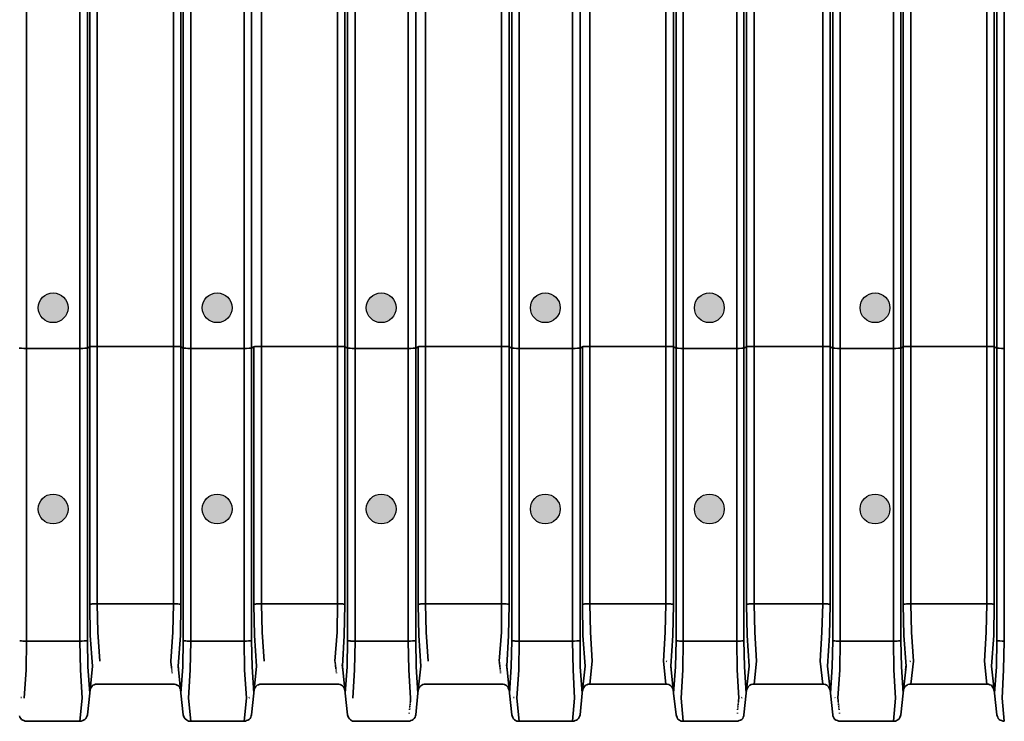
# Model space of a CAD drawing. Header units: millimetres. Extents: x -1661 to 8978, y 10537 to 15989.
# Tile 10 of 24: x 3819 to 5140, y 12669 to 13611. Entities that reach past the tile are written whole.
import ezdxf

# ---------------------------------------------------------------- set-up
doc = ezdxf.new("R2010")
doc.units = ezdxf.units.MM
doc.layers.add('2DH_OBV_z', color=250, linetype='Continuous', lineweight=30)
doc.layers.add('Eko_Wymiary', color=7, linetype='Continuous', lineweight=20)
doc.layers.add('C00-00-00-BLACK', color=7, linetype='Continuous')
doc.styles.get("Standard").update_dxf_attribs({"font": 'arial.ttf'})
doc.dimstyles.new('ISO-25', dxfattribs={"dimtxt": 2.5, "dimasz": 2.5, "dimexe": 1.25, "dimexo": 0.625, "dimtad": 1, "dimtxsty": 'Standard', "dimcen": 2.5, "dimadec": 0, "dimazin": 0, "dimtfac": 1, "dimtmove": 0, "dimatfit": 3, "dimfxl": 0, "dimarcsym": 0})

# ---------------------------------------------------------------- blocks, each defined once
blk = doc.blocks.new('*D138')
at = {"layer": 'Defpoints', "color": 0}
for p in [(4668, 15749.2), (7065.1, 15749.2), (6276.6, 12669.3)]:
    blk.add_point(p, dxfattribs=at)
at = {"layer": 'Eko_Wymiary', "color": 0, "lineweight": -2, "ltscale": 2}
for p, q in [((4668.6, 15749.2), (7066.3, 15749.2)), ((7065.1, 12719.3), (7065.1, 15699.2)), ((6277.2, 12669.3), (7066.3, 12669.3))]:
    blk.add_line(p, q, dxfattribs=at)
at = {"layer": 'Eko_Wymiary', "color": 0}
for points in [[(7073.4, 15699.2), (7056.8, 15699.2), (7065.1, 15749.2)], [(7056.8, 12719.3), (7073.4, 12719.3), (7065.1, 12669.3)]]:
    blk.add_solid(points, dxfattribs=at)
at = {"layer": 'Eko_Wymiary', "color": 0, "insert": (7034.6, 13472.7), "char_height": 50, "attachment_point": 5, "rotation": 90}
blk.add_mtext('3065', dxfattribs=at)
blk = doc.blocks.new('A$C31ED3315')
at = {"layer": 'C00-00-00-BLACK', "color": 7, "linetype": 'Continuous', "lineweight": 35}
for p, q in [((138.5, 1119.4), (138.5, 500.3)), ((210.1, 1119.4), (210.1, 500.3)), ((220.3, 1119), (220.3, 500.8)), ((223.7, 502.5), (223.7, 1117.3)), ((233.4, 1116.8), (233.4, 502.9)), ((335.5, 502.9), (335.5, 1116.8)), ((345.3, 1117.3), (345.3, 502.5)), ((348.7, 500.8), (348.7, 1119)), ((358.8, 1119.4), (358.8, 500.3)), ((430.4, 1119.4), (430.4, 500.3)), ((440.2, 1119), (440.2, 500.8)), ((453.7, 1116.8), (453.7, 502.9)), ((555.8, 502.9), (555.8, 1116.8)), ((565.6, 1117.3), (565.6, 502.5)), ((569, 500.8), (569, 1119)), ((579.1, 1119.4), (579.1, 500.3)), ((650.3, 500.3), (650.3, 1119.4)), ((660.5, 1119), (660.5, 500.8)), ((673.6, 1116.8), (673.6, 502.9)), ((775.7, 502.9), (775.7, 1116.8)), ((785.9, 1117.3), (785.9, 502.5)), ((789.3, 500.8), (789.3, 1119)), ((799, 1119.4), (799, 500.3)), ((870.6, 1119.4), (870.6, 500.3)), ((880.8, 1119), (880.8, 500.8)), ((893.9, 1116.8), (893.9, 502.9)), ((996, 1116.8), (996, 502.9)), ((1006.2, 1117.3), (1006.2, 502.5)), ((1009.6, 500.8), (1009.6, 1119)), ((1019.3, 1119.4), (1019.3, 500.3)), ((1090.9, 500.3), (1090.9, 1119.4)), ((1100.7, 1119), (1100.7, 500.8)), ((1104.1, 502.5), (1104.1, 1117.3)), ((1114.2, 502.9), (1114.2, 1116.8)), ((1206.2, 502.9), (1206.2, 1116.8)), ((1216.3, 502.5), (1216.3, 1117.3)), ((1219.7, 1119), (1219.7, 500.8)), ((1229.5, 500.3), (1229.5, 1119.4)), ((1301.1, 1119.4), (1301.1, 500.3)), ((1310.8, 500.8), (1310.8, 1119)), ((1314.2, 1117.3), (1314.2, 502.5)), ((1324.4, 1116.8), (1324.4, 502.9)), ((1426.5, 1116.8), (1426.5, 502.9)), ((1436.2, 502.5), (1436.2, 1117.3)), ((1439.6, 1119), (1439.6, 500.8)), ((1449.8, 1119.4), (1449.8, 500.3)), ((220.3, 500.8), (223.7, 502.5)), ((223.7, 502.5), (224.6, 502.9)), ((223.7, 156.8), (223.7, 502.5)), ((224.6, 502.9), (226.7, 502.9)), ((226.7, 502.9), (230, 502.9)), ((230, 502.9), (233.4, 502.9)), ((233.4, 502.9), (335.5, 502.9)), ((233.4, 502.9), (233.4, 157.6)), ((335.5, 502.9), (338.9, 502.9)), ((335.5, 157.6), (335.5, 502.9)), ((338.9, 502.9), (342.3, 502.9)), ((342.3, 502.9), (344.4, 502.9)), ((344.4, 502.9), (345.3, 502.5)), ((345.3, 502.5), (348.7, 500.8)), ((345.3, 502.5), (345.3, 156.8)), ((440.2, 500.8), (443.6, 502.5)), ((443.6, 502.5), (444.8, 502.9)), ((443.6, 156.8), (443.6, 502.5)), ((444.8, 502.9), (447, 502.9)), ((447, 502.9), (449.9, 502.9)), ((449.9, 502.9), (453.7, 502.9)), ((453.7, 502.9), (555.8, 502.9)), ((453.7, 502.9), (453.7, 157.6)), ((555.8, 502.9), (559.2, 502.9)), ((555.8, 157.6), (555.8, 502.9)), ((559.2, 502.9), (562.2, 502.9)), ((562.2, 502.9), (564.7, 502.9)), ((564.7, 502.9), (565.6, 502.5)), ((565.6, 502.5), (569, 500.8)), ((565.6, 502.5), (565.6, 156.8)), ((660.5, 500.8), (663.9, 502.5)), ((663.9, 502.5), (664.7, 502.9)), ((663.9, 156.8), (663.9, 502.5)), ((664.7, 502.9), (667.3, 502.9)), ((667.3, 502.9), (670.2, 502.9)), ((670.2, 502.9), (673.6, 502.9)), ((673.6, 502.9), (775.7, 502.9)), ((673.6, 502.9), (673.6, 157.6)), ((775.7, 502.9), (779.5, 502.9)), ((775.7, 157.6), (775.7, 502.9)), ((779.5, 502.9), (782.5, 502.9)), ((782.5, 502.9), (784.6, 502.9)), ((784.6, 502.9), (785.9, 502.5)), ((785.9, 502.5), (789.3, 500.8)), ((785.9, 502.5), (785.9, 156.8)), ((880.8, 500.8), (884.2, 502.5)), ((884.2, 502.5), (885, 502.9)), ((884.2, 156.8), (884.2, 502.5)), ((885, 502.9), (887.1, 502.9)), ((887.1, 502.9), (890.5, 502.9)), ((890.5, 502.9), (893.9, 502.9)), ((893.9, 502.9), (996, 502.9)), ((893.9, 502.9), (893.9, 157.6)), ((996, 502.9), (999.8, 502.9)), ((996, 502.9), (996, 157.6)), ((999.8, 502.9), (1002.8, 502.9)), ((1002.8, 502.9), (1004.9, 502.9)), ((1004.9, 502.9), (1006.2, 502.5)), ((1006.2, 502.5), (1009.6, 500.8)), ((1006.2, 502.5), (1006.2, 156.8)), ((1100.7, 500.8), (1104.1, 502.5)), ((1104.1, 502.5), (1105.3, 502.9)), ((1104.1, 156.8), (1104.1, 502.5)), ((1105.3, 502.9), (1107.5, 502.9)), ((1107.5, 502.9), (1110.4, 502.9)), ((1110.4, 502.9), (1114.2, 502.9)), ((1114.2, 157.6), (1114.2, 502.9)), ((1114.2, 502.9), (1160.2, 502.9)), ((1206.2, 502.9), (1160.2, 502.9)), ((1210, 502.9), (1206.2, 502.9)), ((1206.2, 157.6), (1206.2, 502.9)), ((1212.9, 502.9), (1210, 502.9)), ((1215.1, 502.9), (1212.9, 502.9)), ((1216.3, 502.5), (1215.1, 502.9)), ((1219.7, 500.8), (1216.3, 502.5)), ((1216.3, 156.8), (1216.3, 502.5)), ((1314.2, 502.5), (1310.8, 500.8)), ((1315.5, 502.9), (1314.2, 502.5)), ((1314.2, 502.5), (1314.2, 156.8)), ((1317.6, 502.9), (1315.5, 502.9)), ((1320.6, 502.9), (1317.6, 502.9)), ((1324.4, 502.9), (1320.6, 502.9)), ((1426.5, 502.9), (1324.4, 502.9)), ((1324.4, 502.9), (1324.4, 157.6)), ((1429.9, 502.9), (1426.5, 502.9)), ((1426.5, 502.9), (1426.5, 157.6)), ((1433.2, 502.9), (1429.9, 502.9)), ((1435.4, 502.9), (1433.2, 502.9)), ((1436.2, 502.5), (1435.4, 502.9)), ((1439.6, 500.8), (1436.2, 502.5)), ((1436.2, 156.8), (1436.2, 502.5)), ((128.8, 500.8), (129.6, 500.8)), ((129.6, 500.8), (131.8, 500.8)), ((131.8, 500.8), (135.2, 500.3)), ((135.2, 500.3), (138.5, 500.3)), ((138.5, 500.3), (210.1, 500.3)), ((138.5, 500.3), (138.5, 107.6)), ((210.1, 500.3), (214, 500.3)), ((210.1, 500.3), (210.1, 107.6)), ((214, 500.3), (216.9, 500.8)), ((216.9, 500.8), (219, 500.8)), ((219, 500.8), (220.3, 500.8)), ((220.3, 500.8), (220.3, 108.5)), ((348.7, 500.8), (350, 500.8)), ((348.7, 108.5), (348.7, 500.8)), ((350, 500.8), (352.1, 500.8)), ((352.1, 500.8), (355, 500.3)), ((355, 500.3), (358.8, 500.3)), ((358.8, 500.3), (430.4, 500.3)), ((358.8, 500.3), (358.8, 107.6)), ((430.4, 500.3), (433.8, 500.3)), ((430.4, 500.3), (430.4, 107.6)), ((433.8, 500.3), (437.2, 500.8)), ((437.2, 500.8), (439.3, 500.8)), ((439.3, 500.8), (440.2, 500.8)), ((440.2, 500.8), (440.2, 108.5)), ((569, 500.8), (570.3, 500.8)), ((569, 108.5), (569, 500.8)), ((570.3, 500.8), (572.4, 500.8)), ((572.4, 500.8), (575.3, 500.3)), ((575.3, 500.3), (579.1, 500.3)), ((579.1, 500.3), (650.3, 500.3)), ((579.1, 500.3), (579.1, 107.6)), ((650.3, 500.3), (654.1, 500.3)), ((650.3, 107.6), (650.3, 500.3)), ((654.1, 500.3), (657.1, 500.8)), ((657.1, 500.8), (659.6, 500.8)), ((659.6, 500.8), (660.5, 500.8)), ((660.5, 500.8), (660.5, 108.5)), ((789.3, 500.8), (790.1, 500.8)), ((789.3, 108.5), (789.3, 500.8)), ((790.1, 500.8), (792.7, 500.8)), ((792.7, 500.8), (795.6, 500.3)), ((795.6, 500.3), (799, 500.3)), ((799, 500.3), (870.6, 500.3)), ((799, 500.3), (799, 107.6)), ((870.6, 500.3), (874.4, 500.3)), ((870.6, 500.3), (870.6, 107.6)), ((874.4, 500.3), (877.4, 500.8)), ((877.4, 500.8), (879.5, 500.8)), ((879.5, 500.8), (880.8, 500.8)), ((880.8, 500.8), (880.8, 108.5)), ((1009.6, 500.8), (1010.4, 500.8)), ((1009.6, 108.5), (1009.6, 500.8)), ((1010.4, 500.8), (1012.6, 500.8)), ((1012.6, 500.8), (1015.9, 500.3)), ((1015.9, 500.3), (1019.3, 500.3)), ((1019.3, 500.3), (1090.9, 500.3)), ((1019.3, 500.3), (1019.3, 107.6)), ((1090.9, 500.3), (1094.3, 500.3)), ((1090.9, 107.6), (1090.9, 500.3)), ((1094.3, 500.3), (1097.7, 500.8)), ((1097.7, 500.8), (1099.8, 500.8)), ((1099.8, 500.8), (1100.7, 500.8)), ((1100.7, 500.8), (1100.7, 108.5)), ((1220.6, 500.8), (1219.7, 500.8)), ((1219.7, 500.8), (1219.7, 108.5)), ((1222.7, 500.8), (1220.6, 500.8)), ((1226.1, 500.3), (1222.7, 500.8)), ((1229.5, 500.3), (1226.1, 500.3)), ((1301.1, 500.3), (1229.5, 500.3)), ((1229.5, 107.6), (1229.5, 500.3)), ((1304.4, 500.3), (1301.1, 500.3)), ((1301.1, 500.3), (1301.1, 107.6)), ((1307.8, 500.8), (1304.4, 500.3)), ((1310, 500.8), (1307.8, 500.8)), ((1310.8, 500.8), (1310, 500.8)), ((1310.8, 108.5), (1310.8, 500.8)), ((1439.6, 500.8), (1439.6, 108.5)), ((1440.9, 500.8), (1439.6, 500.8)), ((1443, 500.8), (1440.9, 500.8)), ((1446, 500.3), (1443, 500.8)), ((1449.8, 500.3), (1446, 500.3)), ((1449.8, 500.3), (1449.8, 107.6)), ((223.7, 156.8), (224.6, 157.2)), ((224.1, 115.2), (223.7, 156.8)), ((224.6, 157.2), (225.4, 157.2)), ((225.4, 157.2), (226.7, 157.6)), ((226.7, 157.6), (228.4, 157.6)), ((228.4, 157.6), (230, 157.6)), ((230, 157.6), (231.7, 157.6)), ((231.7, 157.6), (233.4, 157.6)), ((233.4, 157.6), (335.5, 157.6)), ((234.3, 119.5), (233.4, 157.6)), ((335.5, 157.6), (334.7, 119.5)), ((338.5, 157.6), (335.5, 157.6)), ((341.5, 157.6), (338.5, 157.6)), ((343.2, 157.2), (341.5, 157.6)), ((344, 157.2), (343.2, 157.2)), ((344.9, 156.8), (344, 157.2)), ((345.3, 156.8), (344.9, 115.2)), ((444.4, 115.2), (443.6, 156.8)), ((444, 156.8), (444.8, 157.2)), ((444.8, 157.2), (445.7, 157.2)), ((445.7, 157.2), (447, 157.6)), ((447, 157.6), (448.2, 157.6)), ((448.2, 157.6), (449.9, 157.6)), ((449.9, 157.6), (451.6, 157.6)), ((451.6, 157.6), (453.7, 157.6)), ((453.7, 157.6), (555.8, 157.6)), ((453.7, 157.6), (454.6, 119.5)), ((555.8, 157.6), (555, 119.5)), ((555.8, 157.6), (557.5, 157.6)), ((557.5, 157.6), (559.2, 157.6)), ((559.2, 157.6), (560.9, 157.6)), ((560.9, 157.6), (562.2, 157.6)), ((562.2, 157.6), (563.5, 157.2)), ((563.5, 157.2), (564.7, 157.2)), ((565.6, 156.8), (564.7, 115.2)), ((664.7, 115.2), (663.9, 156.8)), ((664.7, 157.2), (666, 157.2)), ((666, 157.2), (667.3, 157.6)), ((667.3, 157.6), (668.5, 157.6)), ((668.5, 157.6), (670.2, 157.6)), ((670.2, 157.6), (671.9, 157.6)), ((671.9, 157.6), (673.6, 157.6)), ((673.6, 157.6), (775.7, 157.6)), ((673.6, 157.6), (674.5, 119.5)), ((775.7, 157.6), (775.3, 119.5)), ((779.1, 157.6), (775.7, 157.6)), ((781.7, 157.6), (779.1, 157.6)), ((783.4, 157.2), (781.7, 157.6)), ((784.6, 157.2), (783.4, 157.2)), ((785.5, 156.8), (784.6, 157.2)), ((785.9, 156.8), (785, 115.2)), ((884.2, 156.8), (885, 157.2)), ((884.6, 115.2), (884.2, 156.8)), ((885, 157.2), (885.9, 157.2)), ((885.9, 157.2), (887.1, 157.6)), ((887.1, 157.6), (888.8, 157.6)), ((888.8, 157.6), (890.5, 157.6)), ((890.5, 157.6), (892.2, 157.6)), ((892.2, 157.6), (893.9, 157.6)), ((893.9, 157.6), (996, 157.6)), ((894.8, 119.5), (893.9, 157.6)), ((996, 157.6), (995.2, 119.5)), ((999, 157.6), (996, 157.6)), ((1002, 157.6), (999, 157.6)), ((1003.7, 157.2), (1002, 157.6)), ((1004.9, 157.2), (1003.7, 157.2)), ((1005.8, 156.8), (1004.9, 157.2)), ((1006.2, 156.8), (1005.3, 115.2)), ((1104.9, 115.2), (1104.1, 156.8)), ((1104.5, 156.8), (1105.3, 157.2)), ((1105.3, 157.2), (1106.2, 157.2)), ((1106.2, 157.2), (1107.5, 157.6)), ((1107.5, 157.6), (1108.7, 157.6)), ((1108.7, 157.6), (1110.4, 157.6)), ((1110.4, 157.6), (1112.5, 157.6)), ((1112.5, 157.6), (1114.2, 157.6)), ((1115.1, 119.5), (1114.2, 157.6)), ((1114.2, 157.6), (1160.2, 157.6)), ((1206.2, 157.6), (1160.2, 157.6)), ((1205.3, 119.5), (1206.2, 157.6)), ((1207.9, 157.6), (1206.2, 157.6)), ((1210, 157.6), (1207.9, 157.6)), ((1211.7, 157.6), (1210, 157.6)), ((1212.9, 157.6), (1211.7, 157.6)), ((1214.2, 157.2), (1212.9, 157.6)), ((1215.1, 157.2), (1214.2, 157.2)), ((1215.9, 156.8), (1215.1, 157.2)), ((1215.5, 115.2), (1216.3, 156.8)), ((1314.2, 156.8), (1315, 115.2)), ((1314.6, 156.8), (1315.5, 157.2)), ((1315.5, 157.2), (1316.7, 157.2)), ((1316.7, 157.2), (1318.4, 157.6)), ((1318.4, 157.6), (1321.4, 157.6)), ((1321.4, 157.6), (1324.4, 157.6)), ((1324.4, 157.6), (1325.2, 119.5)), ((1426.5, 157.6), (1324.4, 157.6)), ((1425.6, 119.5), (1426.5, 157.6)), ((1428.2, 157.6), (1426.5, 157.6)), ((1429.9, 157.6), (1428.2, 157.6)), ((1431.5, 157.6), (1429.9, 157.6)), ((1433.2, 157.6), (1431.5, 157.6)), ((1434.5, 157.2), (1433.2, 157.6)), ((1435.4, 157.2), (1434.5, 157.2)), ((1436.2, 156.8), (1435.4, 157.2)), ((1435.8, 115.2), (1436.2, 156.8)), ((236.8, 80.9), (234.3, 119.5)), ((334.7, 119.5), (332.1, 80.9)), ((454.6, 119.5), (457.1, 80.9)), ((555, 119.5), (552, 80.9)), ((674.5, 119.5), (677.4, 80.9)), ((775.3, 119.5), (772.3, 80.9)), ((897.3, 80.9), (894.8, 119.5)), ((995.2, 119.5), (992.6, 80.9)), ((1117.6, 80.9), (1115.1, 119.5)), ((1202.8, 80.9), (1205.3, 119.5)), ((1325.2, 119.5), (1327.8, 80.9)), ((1423.1, 80.9), (1425.6, 119.5)), ((129.6, 108), (130.9, 108)), ((130.9, 108), (131.8, 108)), ((131.8, 108), (133.5, 107.6)), ((133.5, 107.6), (135.2, 107.6)), ((135.2, 107.6), (136.8, 107.6)), ((136.8, 107.6), (138.5, 107.6)), ((138.5, 107.6), (138.1, 69.1)), ((138.5, 107.6), (210.1, 107.6)), ((213.1, 107.6), (210.1, 107.6)), ((210.1, 107.6), (211, 69.1)), ((216.1, 108), (213.1, 107.6)), ((217.8, 108), (216.1, 108)), ((219, 108), (217.8, 108)), ((219.9, 108.5), (219, 108)), ((220.3, 108.5), (220.7, 73.3)), ((227.1, 74.1), (224.1, 115.2)), ((344.9, 115.2), (341.9, 74.1)), ((348.3, 73.3), (348.7, 108.5)), ((349.1, 108.5), (350, 108)), ((350, 108), (350.8, 108)), ((350.8, 108), (352.1, 108)), ((352.1, 108), (353.8, 107.6)), ((353.8, 107.6), (355, 107.6)), ((355, 107.6), (357.1, 107.6)), ((357.1, 107.6), (358.8, 107.6)), ((358, 69.1), (358.8, 107.6)), ((358.8, 107.6), (430.4, 107.6)), ((433.4, 107.6), (430.4, 107.6)), ((430.4, 107.6), (430.9, 69.1)), ((436.4, 108), (433.4, 107.6)), ((437.6, 108), (436.4, 108)), ((438.9, 108), (437.6, 108)), ((439.8, 108.5), (438.9, 108)), ((440.2, 108.5), (441, 73.3)), ((447, 74.1), (444.4, 115.2)), ((564.7, 115.2), (562.2, 74.1)), ((568.5, 73.3), (569, 108.5)), ((569.4, 108.5), (570.3, 108)), ((570.3, 108), (571.1, 108)), ((571.1, 108), (572.4, 108)), ((572.4, 108), (573.6, 107.6)), ((573.6, 107.6), (575.3, 107.6)), ((575.3, 107.6), (577, 107.6)), ((577, 107.6), (579.1, 107.6)), ((579.1, 107.6), (578.3, 69.1)), ((579.1, 107.6), (650.3, 107.6)), ((650.3, 107.6), (651.2, 69.1)), ((653.7, 107.6), (650.3, 107.6)), ((656.3, 108), (653.7, 107.6)), ((657.9, 108), (656.3, 108)), ((659.2, 108), (657.9, 108)), ((660.1, 108.5), (659.2, 108)), ((660.5, 108.5), (660.9, 73.3)), ((667.3, 74.1), (664.7, 115.2)), ((785, 115.2), (782.5, 74.1)), ((788.4, 73.3), (789.3, 108.5)), ((790.1, 108), (791.4, 108)), ((791.4, 108), (792.7, 108)), ((792.7, 108), (793.9, 107.6)), ((793.9, 107.6), (795.6, 107.6)), ((795.6, 107.6), (797.3, 107.6)), ((797.3, 107.6), (799, 107.6)), ((798.6, 69.1), (799, 107.6)), ((799, 107.6), (870.6, 107.6)), ((870.6, 107.6), (871.5, 69.1)), ((873.6, 107.6), (870.6, 107.6)), ((876.6, 108), (873.6, 107.6)), ((878.2, 108), (876.6, 108)), ((879.5, 108), (878.2, 108)), ((880.4, 108.5), (879.5, 108)), ((880.8, 108.5), (881.2, 73.3)), ((887.6, 74.1), (884.6, 115.2)), ((1005.3, 115.2), (1002.4, 74.1)), ((1008.7, 73.3), (1009.6, 108.5)), ((1009.6, 108.5), (1010.4, 108)), ((1010.4, 108), (1011.3, 108)), ((1011.3, 108), (1012.6, 108)), ((1012.6, 108), (1014.2, 107.6)), ((1014.2, 107.6), (1015.9, 107.6)), ((1015.9, 107.6), (1017.6, 107.6)), ((1017.6, 107.6), (1019.3, 107.6)), ((1018.9, 69.1), (1019.3, 107.6)), ((1019.3, 107.6), (1090.9, 107.6)), ((1090.9, 107.6), (1092.6, 107.6)), ((1091.4, 69.1), (1090.9, 107.6)), ((1092.6, 107.6), (1094.3, 107.6)), ((1094.3, 107.6), (1096, 107.6)), ((1096, 107.6), (1097.7, 108)), ((1097.7, 108), (1099, 108)), ((1099, 108), (1099.8, 108)), ((1099.8, 108), (1100.7, 108.5)), ((1100.7, 108.5), (1101.5, 73.3)), ((1107.5, 74.1), (1104.9, 115.2)), ((1212.9, 74.1), (1215.5, 115.2)), ((1219.7, 108.5), (1218.9, 73.3)), ((1220.6, 108), (1219.7, 108.5)), ((1221.4, 108), (1220.6, 108)), ((1222.7, 108), (1221.4, 108)), ((1224.4, 107.6), (1222.7, 108)), ((1226.1, 107.6), (1224.4, 107.6)), ((1227.8, 107.6), (1226.1, 107.6)), ((1229.5, 107.6), (1227.8, 107.6)), ((1229, 69.1), (1229.5, 107.6)), ((1301.1, 107.6), (1229.5, 107.6)), ((1302.8, 107.6), (1301.1, 107.6)), ((1301.5, 69.1), (1301.1, 107.6)), ((1304.4, 107.6), (1302.8, 107.6)), ((1306.1, 107.6), (1304.4, 107.6)), ((1307.8, 108), (1306.1, 107.6)), ((1309.1, 108), (1307.8, 108)), ((1310, 108), (1309.1, 108)), ((1310.8, 108.5), (1310, 108)), ((1311.7, 73.3), (1310.8, 108.5)), ((1315, 115.2), (1318, 74.1)), ((1432.8, 74.1), (1435.8, 115.2)), ((1439.6, 108.5), (1439.2, 73.3)), ((1440, 108.5), (1440.9, 108)), ((1440.9, 108), (1442.1, 108)), ((1442.1, 108), (1443.8, 108)), ((1443.8, 108), (1446.8, 107.6)), ((1446.8, 107.6), (1449.8, 107.6)), ((1449.8, 107.6), (1448.9, 69.1)), ((332.1, 80.1), (332.1, 80.9)), ((332.1, 78.8), (332.1, 79.7)), ((552.5, 80.1), (552, 80.9)), ((552.5, 78.8), (552.5, 79.7)), ((772.3, 80.1), (772.3, 80.9)), ((772.8, 78.8), (772.3, 79.7)), ((893.9, 50), (897.3, 80.9)), ((992.6, 80.9), (996, 50)), ((996.5, 80.5), (997.3, 80.1)), ((1114.2, 50), (1117.6, 80.9)), ((1206.2, 50), (1202.8, 80.9)), ((1323.9, 80.5), (1323.1, 80.1)), ((1327.8, 80.9), (1324.4, 50)), ((1426.5, 50), (1423.1, 80.9)), ((138.1, 69.1), (135.6, 30.9)), ((211, 69.1), (213.1, 30.9)), ((220.7, 73.3), (223.3, 37.7)), ((223.3, 37.7), (227.1, 74.1)), ((332.1, 78), (332.1, 78.8)), ((332.6, 76.7), (332.6, 77.5)), ((332.6, 75.4), (332.6, 76.3)), ((332.6, 74.6), (332.6, 75.4)), ((333, 73.3), (333, 74.1)), ((333, 71.6), (333, 72.5)), ((333.4, 70.3), (333, 71.2)), ((333.4, 68.6), (333.4, 69.5)), ((333.4, 66.9), (333.4, 67.8)), ((342.3, 69.1), (341.9, 75.8)), ((341.9, 74.1), (345.7, 37.7)), ((345.7, 37.7), (348.3, 73.3)), ((355.9, 30.9), (358, 69.1)), ((430.9, 69.1), (433.4, 30.9)), ((441, 73.3), (443.2, 37.7)), ((443.2, 37.7), (447, 74.1)), ((552.5, 78), (552.5, 78.8)), ((552.9, 76.7), (552.5, 77.5)), ((552.9, 75.4), (552.9, 76.3)), ((552.9, 74.6), (552.9, 75.4)), ((552.9, 73.3), (552.9, 74.1)), ((553.3, 71.6), (553.3, 72.5)), ((553.3, 70.3), (553.3, 71.2)), ((553.7, 68.6), (553.7, 69.5)), ((553.7, 66.9), (553.7, 67.8)), ((562.6, 69.1), (561.8, 75.8)), ((562.2, 74.1), (566, 37.7)), ((566, 37.7), (568.5, 73.3)), ((578.3, 69.1), (576.2, 30.9)), ((651.2, 69.1), (653.7, 30.9)), ((660.9, 73.3), (663.5, 37.7)), ((663.5, 37.7), (667.3, 74.1)), ((772.8, 78), (772.8, 78.8)), ((772.8, 76.7), (772.8, 77.5)), ((773.2, 75.4), (772.8, 76.3)), ((773.2, 74.6), (773.2, 75.4)), ((773.2, 73.3), (773.2, 74.1)), ((773.6, 71.6), (773.2, 72.5)), ((773.6, 70.3), (773.6, 71.2)), ((773.6, 68.6), (773.6, 69.5)), ((774, 66.9), (774, 67.8)), ((782.9, 69.1), (782.1, 75.8)), ((782.5, 74.1), (786.3, 37.7)), ((786.3, 37.7), (788.4, 73.3)), ((796.1, 30.9), (798.6, 69.1)), ((871.5, 69.1), (873.6, 30.9)), ((881.2, 73.3), (883.8, 37.7)), ((883.8, 37.7), (887.6, 74.1)), ((1003.2, 69.1), (1002.4, 75.8)), ((1002.4, 74.1), (1006.2, 37.7)), ((1006.2, 37.7), (1008.7, 73.3)), ((1016.4, 30.9), (1018.9, 69.1)), ((1093.9, 30.9), (1091.4, 69.1)), ((1101.5, 73.3), (1103.6, 37.7)), ((1103.6, 37.7), (1107.5, 74.1)), ((1216.8, 37.7), (1212.9, 74.1)), ((1218.9, 73.3), (1216.8, 37.7)), ((1226.5, 30.9), (1229, 69.1)), ((1304, 30.9), (1301.5, 69.1)), ((1314.2, 37.7), (1311.7, 73.3)), ((1318, 74.1), (1314.2, 37.7)), ((1317.2, 69.1), (1318, 75.8)), ((1436.6, 37.7), (1432.8, 74.1)), ((1439.2, 73.3), (1436.6, 37.7)), ((1448.9, 69.1), (1446.8, 30.9)), ((333.8, 64.8), (333.8, 65.7)), ((554.2, 64.8), (554.2, 65.7)), ((774, 64.8), (774, 65.7)), ((223.7, 41.1), (224.6, 44.1)), ((224.6, 44.1), (226.2, 46.6)), ((226.2, 46.6), (227.5, 48.3)), ((227.5, 48.3), (229.2, 49.1)), ((229.2, 49.1), (231.3, 50)), ((231.3, 50), (233.4, 50)), ((233.4, 50), (335.5, 50)), ((337.2, 50), (335.5, 50)), ((338.9, 49.6), (337.2, 50)), ((340.6, 48.7), (338.9, 49.6)), ((342.3, 47.4), (340.6, 48.7)), ((343.6, 46.2), (342.3, 47.4)), ((344.4, 44.5), (343.6, 46.2)), ((345.3, 42.8), (344.4, 44.5)), ((345.3, 41.1), (345.3, 42.8)), ((443.6, 41.1), (444.4, 44.1)), ((444.4, 44.1), (446.1, 46.6)), ((446.1, 46.6), (447.8, 48.3)), ((447.8, 48.3), (449.5, 49.1)), ((449.5, 49.1), (451.6, 50)), ((451.6, 50), (453.7, 50)), ((453.7, 50), (555.8, 50)), ((557.5, 50), (555.8, 50)), ((559.2, 49.6), (557.5, 50)), ((560.9, 48.7), (559.2, 49.6)), ((562.2, 47.4), (560.9, 48.7)), ((563.5, 46.2), (562.2, 47.4)), ((564.7, 44.5), (563.5, 46.2)), ((565.2, 42.8), (564.7, 44.5)), ((565.6, 41.1), (565.2, 42.8)), ((664.3, 42.8), (663.9, 41.1)), ((664.7, 44.5), (664.3, 42.8)), ((666, 46.2), (664.7, 44.5)), ((667.3, 47.4), (666, 46.2)), ((668.5, 48.7), (667.3, 47.4)), ((670.2, 49.6), (668.5, 48.7)), ((671.9, 50), (670.2, 49.6)), ((673.6, 50), (671.9, 50)), ((673.6, 50), (775.7, 50)), ((777.8, 50), (775.7, 50)), ((779.5, 49.6), (777.8, 50)), ((781.2, 48.7), (779.5, 49.6)), ((782.5, 47.4), (781.2, 48.7)), ((783.8, 46.2), (782.5, 47.4)), ((784.6, 44.5), (783.8, 46.2)), ((785.5, 42.8), (784.6, 44.5)), ((785.9, 41.1), (785.5, 42.8)), ((884.2, 41.1), (885, 44.1)), ((885, 44.1), (886.7, 46.6)), ((886.7, 46.6), (888, 48.3)), ((888, 48.3), (890.1, 49.1)), ((890.1, 49.1), (891.8, 50)), ((891.8, 50), (893.9, 50)), ((893.9, 50), (996, 50)), ((997.7, 50), (996, 50)), ((999.8, 49.6), (997.7, 50)), ((1001.1, 48.7), (999.8, 49.6)), ((1002.8, 47.4), (1001.1, 48.7)), ((1004.1, 46.2), (1002.8, 47.4)), ((1004.9, 44.5), (1004.1, 46.2)), ((1005.8, 42.8), (1004.9, 44.5)), ((1006.2, 41.1), (1005.8, 42.8)), ((1104.5, 42.8), (1104.1, 41.1)), ((1105.3, 44.5), (1104.5, 42.8)), ((1106.2, 46.2), (1105.3, 44.5)), ((1107.5, 47.4), (1106.2, 46.2)), ((1108.7, 48.7), (1107.5, 47.4)), ((1110.4, 49.6), (1108.7, 48.7)), ((1112.5, 50), (1110.4, 49.6)), ((1114.2, 50), (1112.5, 50)), ((1160.2, 50), (1114.2, 50)), ((1160.2, 50), (1206.2, 50)), ((1206.2, 50), (1207.9, 50)), ((1207.9, 50), (1210, 49.6)), ((1210, 49.6), (1211.7, 48.7)), ((1211.7, 48.7), (1212.9, 47.4)), ((1212.9, 47.4), (1214.2, 46.2)), ((1214.2, 46.2), (1215.1, 44.5)), ((1215.1, 44.5), (1215.9, 42.8)), ((1215.9, 42.8), (1216.3, 41.1)), ((1314.2, 41.1), (1314.6, 42.8)), ((1314.6, 42.8), (1315.5, 44.5)), ((1315.5, 44.5), (1316.3, 46.2)), ((1316.3, 46.2), (1317.6, 47.4)), ((1317.6, 47.4), (1319.3, 48.7)), ((1319.3, 48.7), (1320.6, 49.6)), ((1320.6, 49.6), (1322.7, 50)), ((1322.7, 50), (1324.4, 50)), ((1426.5, 50), (1324.4, 50)), ((1428.6, 50), (1426.5, 50)), ((1430.3, 49.1), (1428.6, 50)), ((1432.4, 48.3), (1430.3, 49.1)), ((1433.7, 46.6), (1432.4, 48.3)), ((1435.4, 44.1), (1433.7, 46.6)), ((1436.2, 41.1), (1435.4, 44.1)), ((130.9, 31.8), (131.8, 31.8)), ((213.1, 30.9), (210.1, 0)), ((223.3, 37.7), (220.3, 8.9)), ((348.7, 8.9), (345.7, 37.7)), ((358.8, 0), (355.9, 30.9)), ((433.4, 30.9), (430.4, 0)), ((436.8, 31.4), (437.6, 31.8)), ((443.2, 37.7), (440.2, 8.9)), ((569, 8.9), (566, 37.7)), ((652.9, 25.8), (653.3, 26.7)), ((653.3, 30.1), (653.7, 30.9)), ((653.3, 28.8), (653.3, 29.7)), ((653.3, 28), (653.3, 28.8)), ((653.3, 26.7), (653.3, 27.5)), ((663.5, 37.7), (660.5, 8.9)), ((789.3, 8.9), (786.3, 37.7)), ((791.4, 31.8), (792.3, 31.8)), ((799, 0), (796.1, 30.9)), ((873.6, 30.9), (870.6, 0)), ((883.8, 37.7), (880.8, 8.9)), ((1009.6, 8.9), (1006.2, 37.7)), ((1019.3, 0), (1016.4, 30.9)), ((1093.5, 28.8), (1093.9, 29.7)), ((1093.5, 28), (1093.5, 28.8)), ((1093.5, 26.7), (1093.5, 27.5)), ((1093.5, 25.8), (1093.5, 26.7)), ((1093.9, 30.1), (1093.9, 30.9)), ((1097.3, 31.4), (1098.1, 31.8)), ((1103.6, 37.7), (1100.7, 8.9)), ((1216.8, 37.7), (1219.7, 8.9)), ((1223.1, 31.4), (1222.3, 31.8)), ((1226.5, 30.1), (1226.5, 30.9)), ((1226.9, 28.8), (1226.5, 29.7)), ((1226.9, 28), (1226.9, 28.8)), ((1226.9, 26.7), (1226.9, 27.5)), ((1226.9, 25.8), (1226.9, 26.7)), ((1301.1, 0), (1304, 30.9)), ((1310.8, 8.9), (1314.2, 37.7)), ((1436.6, 37.7), (1439.6, 8.9)), ((1446.8, 30.9), (1449.8, 0)), ((652, 17.4), (652.4, 18.2)), ((652, 15.3), (652, 16.1)), ((652.4, 20.3), (652.4, 21.2)), ((652.4, 19.1), (652.4, 19.9)), ((652.9, 24.6), (652.9, 25.4)), ((652.9, 23.3), (652.9, 24.1)), ((652.9, 22), (652.9, 22.9)), ((1092.2, 15.3), (1092.2, 16.1)), ((1092.6, 20.3), (1093, 21.2)), ((1092.6, 19.1), (1092.6, 19.9)), ((1092.6, 17.4), (1092.6, 18.2)), ((1093, 24.6), (1093.5, 25.4)), ((1093, 23.3), (1093, 24.1)), ((1093, 22), (1093, 22.9)), ((1227.3, 24.6), (1226.9, 25.4)), ((1227.3, 23.3), (1227.3, 24.1)), ((1227.3, 22), (1227.3, 22.9)), ((1227.8, 20.3), (1227.3, 21.2)), ((1227.8, 19.1), (1227.8, 19.9)), ((1227.8, 17.4), (1227.8, 18.2)), ((1228.2, 15.3), (1228.2, 16.1)), ((129.6, 5.5), (129.2, 7.2)), ((130.9, 3.8), (129.6, 5.5)), ((131.8, 2.5), (130.9, 3.8)), ((133.5, 1.7), (131.8, 2.5)), ((135.2, 0.9), (133.5, 1.7)), ((136.8, 0.4), (135.2, 0.9)), ((138.5, 0), (136.8, 0.4)), ((138.5, 0), (210.1, 0)), ((211.8, 0.4), (210.1, 0)), ((214, 0.9), (211.8, 0.4)), ((215.2, 1.7), (214, 0.9)), ((216.9, 2.5), (215.2, 1.7)), ((218.2, 3.8), (216.9, 2.5)), ((219, 5.5), (218.2, 3.8)), ((219.9, 7.2), (219, 5.5)), ((220.3, 8.9), (219.9, 7.2)), ((348.7, 8.9), (349.1, 7.2)), ((349.1, 7.2), (350, 5.1)), ((350, 5.1), (351.2, 3.4)), ((351.2, 3.4), (352.9, 2.1)), ((352.9, 2.1), (355.9, 0.4)), ((355.9, 0.4), (358.8, 0)), ((358.8, 0), (430.4, 0)), ((432.1, 0.4), (430.4, 0)), ((433.8, 0.9), (432.1, 0.4)), ((435.5, 1.7), (433.8, 0.9)), ((437.2, 2.5), (435.5, 1.7)), ((438.5, 3.8), (437.2, 2.5)), ((439.3, 5.5), (438.5, 3.8)), ((439.8, 7.2), (439.3, 5.5)), ((440.2, 8.9), (439.8, 7.2)), ((569, 8.9), (569.4, 7.2)), ((569.4, 7.2), (570.3, 5.1)), ((570.3, 5.1), (571.5, 3.4)), ((571.5, 3.4), (573.2, 2.1)), ((573.2, 2.1), (575.8, 0.4)), ((575.8, 0.4), (579.1, 0)), ((579.1, 0), (650.3, 0)), ((652.4, 0.4), (650.3, 0)), ((651.6, 10.6), (651.6, 11.4)), ((654.1, 0.9), (652.4, 0.4)), ((655.8, 1.7), (654.1, 0.9)), ((657.1, 2.5), (655.8, 1.7)), ((658.4, 3.8), (657.1, 2.5)), ((659.6, 5.5), (658.4, 3.8)), ((660.1, 7.2), (659.6, 5.5)), ((660.5, 8.9), (660.1, 7.2)), ((789.3, 8.9), (789.7, 7.2)), ((789.7, 7.2), (790.6, 5.1)), ((790.6, 5.1), (791.8, 3.4)), ((791.8, 3.4), (793.1, 2.1)), ((793.1, 2.1), (796.1, 0.4)), ((796.1, 0.4), (799, 0)), ((799, 0), (870.6, 0)), ((872.3, 0.4), (870.6, 0)), ((874.4, 0.9), (872.3, 0.4)), ((876.1, 1.7), (874.4, 0.9)), ((877.4, 2.5), (876.1, 1.7)), ((878.7, 3.8), (877.4, 2.5)), ((879.5, 5.5), (878.7, 3.8)), ((880.4, 7.2), (879.5, 5.5)), ((880.8, 8.9), (880.4, 7.2)), ((1009.6, 8.9), (1010, 7.2)), ((1010, 7.2), (1010.9, 5.1)), ((1010.9, 5.1), (1011.7, 3.4)), ((1011.7, 3.4), (1013.4, 2.1)), ((1013.4, 2.1), (1016.4, 0.4)), ((1016.4, 0.4), (1019.3, 0)), ((1019.3, 0), (1090.9, 0)), ((1092.6, 0.4), (1090.9, 0)), ((1091.8, 10.6), (1091.8, 11.4)), ((1094.3, 0.9), (1092.6, 0.4)), ((1096, 1.7), (1094.3, 0.9)), ((1097.7, 2.5), (1096, 1.7)), ((1099, 3.8), (1097.7, 2.5)), ((1099.8, 5.5), (1099, 3.8)), ((1100.7, 7.2), (1099.8, 5.5)), ((1100.7, 8.9), (1100.7, 7.2)), ((1219.7, 8.9), (1219.7, 7.2)), ((1219.7, 7.2), (1220.6, 5.5)), ((1220.6, 5.5), (1221.4, 3.8)), ((1221.4, 3.8), (1222.7, 2.5)), ((1222.7, 2.5), (1224.4, 1.7)), ((1224.4, 1.7), (1226.1, 0.9)), ((1226.1, 0.9), (1227.8, 0.4)), ((1227.8, 0.4), (1229.5, 0)), ((1228.6, 10.6), (1228.6, 11.4)), ((1301.1, 0), (1229.5, 0)), ((1304, 0.4), (1301.1, 0)), ((1307, 2.1), (1304, 0.4)), ((1308.7, 3.4), (1307, 2.1)), ((1309.5, 5.1), (1308.7, 3.4)), ((1310.4, 7.2), (1309.5, 5.1)), ((1310.8, 8.9), (1310.4, 7.2)), ((1439.6, 8.9), (1440, 7.2)), ((1440, 7.2), (1440.9, 5.5)), ((1440.9, 5.5), (1441.7, 3.8)), ((1441.7, 3.8), (1443, 2.5)), ((1443, 2.5), (1444.3, 1.7)), ((1444.3, 1.7), (1446, 0.9)), ((1446, 0.9), (1448.1, 0.4)), ((1448.1, 0.4), (1449.8, 0))]:
    blk.add_line(p, q, dxfattribs=at)

msp = doc.modelspace()

# ---------------------------------------------------------------- hatches: boundary and pattern name
at = {"layer": '2DH_OBV_z'}
for color, points in [(22, [(3884.069, 13224.149, 1), (3844.069, 13224.149, 1)]), (22, [(4104.069, 13224.149, 1), (4064.069, 13224.149, 1)]), (22, [(4324.069, 13224.149, 1), (4284.069, 13224.149, 1)]), (22, [(4544.069, 13224.149, 1), (4504.069, 13224.149, 1)]), (22, [(4764.069, 13224.149, 1), (4724.069, 13224.149, 1)]), (22, [(4986.247, 13224.149, 1), (4946.247, 13224.149, 1)]), (180, [(3884.069, 12954.149, 1), (3844.069, 12954.149, 1)]), (180, [(4104.069, 12954.149, 1), (4064.069, 12954.149, 1)]), (180, [(4324.069, 12954.149, 1), (4284.069, 12954.149, 1)]), (180, [(4544.069, 12954.149, 1), (4504.069, 12954.149, 1)]), (180, [(4764.069, 12954.149, 1), (4724.069, 12954.149, 1)]), (180, [(4986.247, 12954.149, 1), (4946.247, 12954.149, 1)])]:
    msp.add_hatch(color=color, dxfattribs=at).paths.add_polyline_path(points)

# ---------------------------------------------------------------- linework, layer by layer
at = {"layer": '2DH_OBV_z', "color": 22}
for centre in [(3864.069, 13224.149), (4084.069, 13224.149), (4304.069, 13224.149), (4524.069, 13224.149), (4744.069, 13224.149), (4966.247, 13224.149)]:
    msp.add_circle(centre, 20, dxfattribs=at)
at = {"layer": '2DH_OBV_z', "color": 180}
for centre in [(3864.069, 12954.149), (4084.069, 12954.149), (4304.069, 12954.149), (4524.069, 12954.149), (4744.069, 12954.149), (4966.247, 12954.149)]:
    msp.add_circle(centre, 20, dxfattribs=at)

# ---------------------------------------------------------------- block references
msp.add_blockref('A$C31ED3315', (3689.83, 12669.301))

# ---------------------------------------------------------------- dimensions: what is measured, and where the dimension line sits
at = {"layer": 'Eko_Wymiary', "ltscale": 2}
dim = msp.add_linear_dim(base=(7065.09, 15749.169), p1=(6276.61, 12669.301), p2=(4667.981, 15749.169), angle=90, text='3065', dimstyle='ISO-25', override={"dimtxt": 50, "dimasz": 50, "dimgap": 5}, dxfattribs=at)
dim.commit()
dim.dimension.update_dxf_attribs({"geometry": '*D138', "text_midpoint": (7065.09, 13472.726), "dimtype": 160})

doc.saveas('drawing.dxf')
